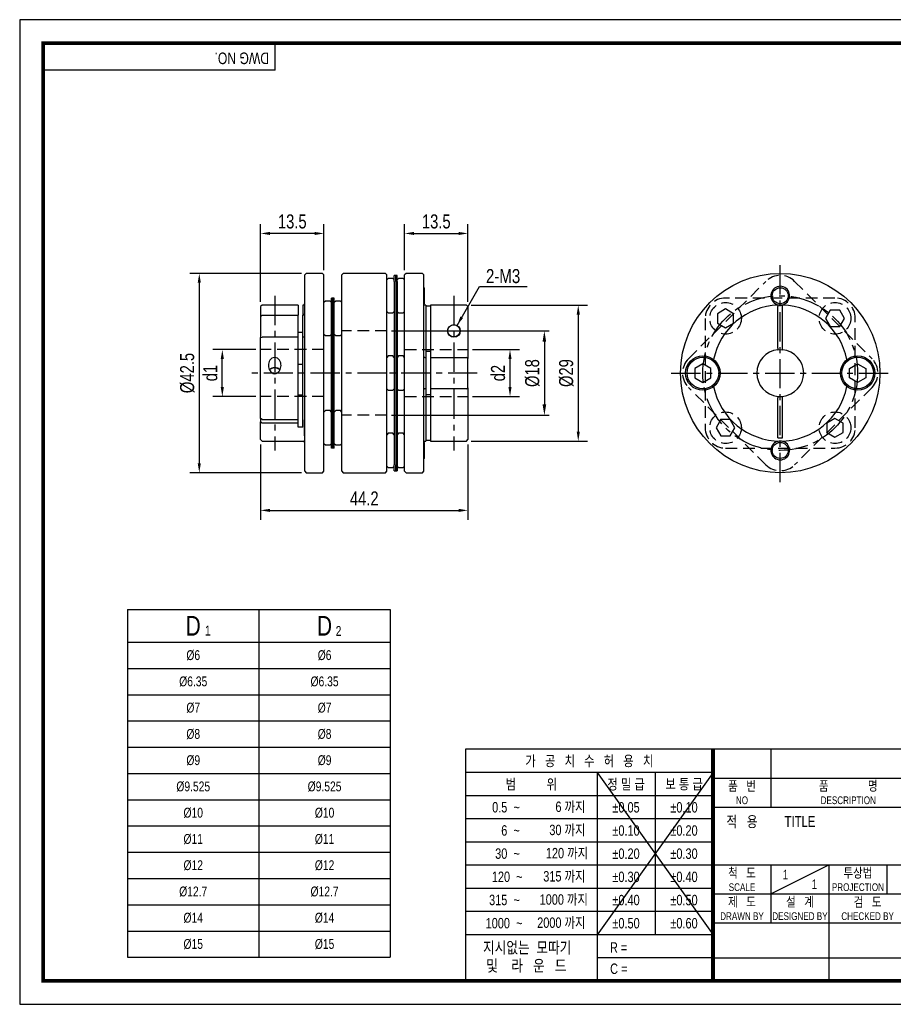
# Model space of a CAD drawing. Header units: millimetres. Extents: x 0 to 297, y 0 to 210.
# Tile 1 of 2: x 0 to 186, y 0 to 210. Entities that reach past the tile are written whole.
import ezdxf
from ezdxf.enums import TextEntityAlignment as Align

# ---------------------------------------------------------------- set-up
doc = ezdxf.new("R2010")
doc.units = ezdxf.units.MM
doc.header["$LTSCALE"] = 5
for name, pattern in [('CENTER', [2, 1.25, -0.25, 0.25, -0.25]), ('CENTER2', [1.125, 0.75, -0.125, 0.125, -0.125]), ('DASHED', [0.75, 0.5, -0.25]), ('HIDDEN', [0.375, 0.25, -0.125]), ('PHANTOM2', [1.25, 0.625, -0.125, 0.125, -0.125, 0.125, -0.125])]:
    doc.linetypes.add(name, pattern=pattern)
doc.layers.get('0').update_dxf_attribs({"linetype": 'CONTINUOUS'})
doc.layers.get('Defpoints').update_dxf_attribs({"linetype": 'CONTINUOUS'})
for name, color, linetype in [('BM', 2, 'CONTINUOUS'), ('C', 1, 'CENTER2'), ('CT', 1, 'CENTER'), ('D', 7, 'CONTINUOUS'), ('H', 3, 'HIDDEN'), ('HD', 4, 'DASHED'), ('P', 4, 'PHANTOM2')]:
    doc.layers.add(name, color=color, linetype=linetype)
doc.styles.get("Standard").update_dxf_attribs({"font": 'Gulim.ttf', "width": 0.8, "height": 3})
doc.dimstyles.new('LIM', dxfattribs={"dimtxt": 2, "dimasz": 2, "dimexe": 2, "dimexo": 1, "dimgap": 1, "dimtad": 1, "dimdec": 3, "dimzin": 9, "dimdsep": 46, "dimtxsty": 'Standard', "dimcen": 3, "dimclrd": 1, "dimclre": 1, "dimadec": 0, "dimazin": 0, "dimtfac": 1, "dimtdec": 3, "dimtmove": 0, "dimatfit": 3, "dimfxl": 0, "dimtolj": 1, "dimtzin": 0, "dimarcsym": 0})
doc.dimstyles.get("Standard").update_dxf_attribs({"dimtxt": 0.18, "dimasz": 0.18, "dimexe": 0.18, "dimexo": 0.0625, "dimgap": 0.09, "dimtad": 0, "dimtih": 1, "dimtoh": 1, "dimdec": 4, "dimzin": 0, "dimdsep": 46, "dimtxsty": 'Standard', "dimcen": 0.09, "dimadec": 0, "dimazin": 0, "dimtfac": 1, "dimtdec": 4, "dimtofl": 0, "dimtmove": 0, "dimatfit": 3, "dimfxl": 0, "dimtolj": 1, "dimtzin": 0, "dimarcsym": 0})

# ---------------------------------------------------------------- blocks, each defined once
blk = doc.blocks.new('*D7')
at = {"color": 1, "lineweight": -2, "ltscale": 25.4}
for p, q in [((60.06, 155.88), (36.29, 155.88)), ((38.29, 153.88), (38.29, 115.38)), ((60.06, 113.38), (36.29, 113.38))]:
    blk.add_line(p, q, dxfattribs=at)
at = {"color": 1, "ltscale": 25.4}
for points in [[(37.95, 153.88), (38.62, 153.88), (38.29, 155.88)], [(37.95, 115.38), (38.62, 115.38), (38.29, 113.38)]]:
    blk.add_solid(points, dxfattribs=at)
at = {"layer": 'Defpoints', "color": 0, "ltscale": 25.4}
for p in [(61.06, 155.88), (38.29, 113.38), (61.06, 113.38)]:
    blk.add_point(p, dxfattribs=at)
at = {"color": 0, "ltscale": 25.4, "insert": (35.75, 134.63), "char_height": 3, "attachment_point": 5, "rotation": 90}
blk.add_mtext('\\A1;{\\f??|b0|i0|c0|p49;%%c}42.5', dxfattribs=at)
blk = doc.blocks.new('*D8')
at = {"color": 1, "lineweight": -2, "ltscale": 25.4}
for p, q in [((50.36, 139.63), (41.2, 139.63)), ((43.2, 131.63), (43.2, 137.63)), ((50.36, 129.63), (41.2, 129.63))]:
    blk.add_line(p, q, dxfattribs=at)
at = {"color": 1, "ltscale": 25.4}
for points in [[(42.86, 137.63), (43.53, 137.63), (43.2, 139.63)], [(42.86, 131.63), (43.53, 131.63), (43.2, 129.63)]]:
    blk.add_solid(points, dxfattribs=at)
at = {"layer": 'Defpoints', "color": 0, "ltscale": 25.4}
for p in [(43.2, 139.63), (51.36, 139.63), (51.36, 129.63)]:
    blk.add_point(p, dxfattribs=at)
at = {"color": 0, "ltscale": 25.4, "insert": (40.65, 134.63), "char_height": 3, "attachment_point": 5, "rotation": 90}
blk.add_mtext('\\A1;{\\f굴림|b0|i0|c129|p49;d1}', dxfattribs=at)
blk = doc.blocks.new('*D9')
at = {"color": 1, "lineweight": -2, "ltscale": 25.4}
for p, q in [((51.36, 119.43), (51.36, 103.35)), ((95.56, 119.43), (95.56, 103.35)), ((53.36, 105.35), (93.56, 105.35))]:
    blk.add_line(p, q, dxfattribs=at)
at = {"color": 1, "ltscale": 25.4}
for points in [[(53.36, 105.68), (53.36, 105.01), (51.36, 105.35)], [(93.56, 105.68), (93.56, 105.01), (95.56, 105.35)]]:
    blk.add_solid(points, dxfattribs=at)
at = {"layer": 'Defpoints', "color": 0, "ltscale": 25.4}
for p in [(51.36, 120.43), (95.56, 120.43), (95.56, 105.35)]:
    blk.add_point(p, dxfattribs=at)
at = {"color": 0, "ltscale": 25.4, "insert": (73.46, 107.89), "char_height": 3, "attachment_point": 5}
blk.add_mtext('\\A1;44.2', dxfattribs=at)
blk = doc.blocks.new('*D10')
at = {"color": 1, "lineweight": -2, "ltscale": 25.4}
for p, q in [((82.06, 156.58), (82.06, 166.41)), ((95.56, 149.82), (95.56, 166.41)), ((84.06, 164.41), (93.56, 164.41))]:
    blk.add_line(p, q, dxfattribs=at)
at = {"color": 1, "ltscale": 25.4}
for points in [[(84.06, 164.74), (84.06, 164.08), (82.06, 164.41)], [(93.56, 164.74), (93.56, 164.08), (95.56, 164.41)]]:
    blk.add_solid(points, dxfattribs=at)
at = {"layer": 'Defpoints', "color": 0, "ltscale": 25.4}
for p in [(95.56, 164.41), (82.06, 155.58), (95.56, 148.82)]:
    blk.add_point(p, dxfattribs=at)
at = {"color": 0, "ltscale": 25.4, "insert": (88.81, 166.95), "char_height": 3, "attachment_point": 5}
blk.add_mtext('\\A1;13.5', dxfattribs=at)
blk = doc.blocks.new('*D11')
at = {"color": 1, "lineweight": -2, "ltscale": 25.4}
for p, q in [((51.36, 149.83), (51.36, 166.41)), ((64.86, 156.58), (64.86, 166.41)), ((62.86, 164.41), (53.36, 164.41))]:
    blk.add_line(p, q, dxfattribs=at)
at = {"color": 1, "ltscale": 25.4}
for points in [[(53.36, 164.74), (53.36, 164.08), (51.36, 164.41)], [(62.86, 164.74), (62.86, 164.08), (64.86, 164.41)]]:
    blk.add_solid(points, dxfattribs=at)
at = {"layer": 'Defpoints', "color": 0, "ltscale": 25.4}
for p in [(51.36, 164.41), (64.86, 155.58), (51.36, 148.83)]:
    blk.add_point(p, dxfattribs=at)
at = {"color": 0, "ltscale": 25.4, "insert": (58.11, 166.95), "char_height": 3, "attachment_point": 5}
blk.add_mtext('\\A1;13.5', dxfattribs=at)
blk = doc.blocks.new('*D12')
at = {"color": 1, "lineweight": -2, "ltscale": 25.4}
for p, q in [((96.26, 149.12), (121.08, 149.12)), ((119.08, 147.12), (119.08, 122.13)), ((96.26, 120.13), (121.08, 120.13))]:
    blk.add_line(p, q, dxfattribs=at)
at = {"color": 1, "ltscale": 25.4}
for points in [[(118.75, 147.12), (119.42, 147.12), (119.08, 149.12)], [(118.75, 122.13), (119.42, 122.13), (119.08, 120.13)]]:
    blk.add_solid(points, dxfattribs=at)
at = {"layer": 'Defpoints', "color": 0, "ltscale": 25.4}
for p in [(95.26, 149.12), (95.26, 120.13), (119.08, 120.13)]:
    blk.add_point(p, dxfattribs=at)
at = {"color": 0, "ltscale": 25.4, "insert": (116.55, 134.63), "char_height": 3, "attachment_point": 5, "rotation": 90}
blk.add_mtext('\\A1;{\\f굴림|b0|i0|c129|p49;%%c29}', dxfattribs=at)
blk = doc.blocks.new('*D13')
at = {"color": 1, "lineweight": -2, "ltscale": 25.4}
for p, q in [((96.56, 139.63), (106.53, 139.63)), ((104.53, 131.63), (104.53, 137.63)), ((96.56, 129.63), (106.53, 129.63))]:
    blk.add_line(p, q, dxfattribs=at)
at = {"color": 1, "ltscale": 25.4}
for points in [[(104.2, 137.63), (104.86, 137.63), (104.53, 139.63)], [(104.2, 131.63), (104.86, 131.63), (104.53, 129.63)]]:
    blk.add_solid(points, dxfattribs=at)
at = {"layer": 'Defpoints', "color": 0, "ltscale": 25.4}
for p in [(95.56, 139.63), (104.53, 139.63), (95.56, 129.63)]:
    blk.add_point(p, dxfattribs=at)
at = {"color": 0, "ltscale": 25.4, "insert": (101.99, 134.63), "char_height": 3, "attachment_point": 5, "rotation": 90}
blk.add_mtext('\\A1;{\\f굴림|b0|i0|c129|p49;d2}', dxfattribs=at)
blk = doc.blocks.new('*D16')
at = {"layer": 'D', "color": 1, "lineweight": -2}
for p, q in [((79.26, 143.63), (112.86, 143.63)), ((111.86, 141.33), (111.86, 127.93)), ((79.26, 125.63), (112.86, 125.63))]:
    blk.add_line(p, q, dxfattribs=at)
at = {"layer": 'D', "color": 1}
for points in [[(111.47, 141.33), (112.24, 141.33), (111.86, 143.63)], [(111.47, 127.93), (112.24, 127.93), (111.86, 125.63)]]:
    blk.add_solid(points, dxfattribs=at)
at = {"layer": 'Defpoints', "color": 0}
for p in [(78.26, 143.63), (78.26, 125.63), (111.86, 125.63)]:
    blk.add_point(p, dxfattribs=at)
at = {"layer": 'D', "color": 0, "insert": (109.31, 134.63), "char_height": 3, "attachment_point": 5, "rotation": 90}
blk.add_mtext('\\A1;%%C18', dxfattribs=at)

msp = doc.modelspace()

# ---------------------------------------------------------------- linework, layer by layer
for p, q in [((54.43705, 199.23234), (54.43705, 205)), ((54.43705, 199.23234), (5, 199.23234)), ((22.99698, 84.23057), (22.99698, 10.03057)), ((22.99698, 84.23057), (78.99698, 84.23057)), ((78.99698, 84.23057), (78.99698, 10.03057)), ((95.07575, 54.43705), (95.07575, 5)), ((147.8086, 54.43705), (95.07575, 54.43705)), ((292, 54.43705), (147.8086, 54.43705)), ((147.8086, 54.43705), (147.8086, 5)), ((160.16787, 54.43705), (160.16787, 42.07779)), ((147.8086, 49.42948), (95.07575, 49.42948)), ((147.8086, 49.42948), (123.09008, 14.82355)), ((123.09008, 49.42948), (147.8086, 14.82355)), ((123.09008, 49.42948), (123.09008, 5)), ((135.44934, 49.42948), (135.44934, 14.82355)), ((147.8086, 48.25742), (292, 48.25742)), ((147.8086, 44.48577), (95.07575, 44.48577)), ((147.8086, 42.07779), (292, 42.07779)), ((147.8086, 39.54207), (95.07575, 39.54207)), ((147.8086, 34.59837), (95.07575, 34.59837)), ((147.8086, 29.65466), (95.07575, 29.65466)), ((147.8086, 29.71852), (292, 29.71852)), ((160.16787, 23.53889), (172.52713, 29.71852)), ((160.16787, 29.71852), (160.16787, 17.35926)), ((172.52713, 29.71852), (172.52713, 5)), ((184.88639, 29.71852), (184.88639, 23.53889)), ((147.8086, 24.71096), (95.07575, 24.71096)), ((147.8086, 23.53889), (221.96418, 23.53889)), ((147.8086, 19.76725), (95.07575, 19.76725)), ((147.8086, 17.35926), (292, 17.35926)), ((147.8086, 14.82355), (95.07575, 14.82355)), ((22.99698, 10.03057), (78.99698, 10.03057)), ((147.8086, 9.87984), (123.09008, 9.87984)), ((147.8086, 9.87984), (221.96418, 9.87984))]:
    msp.add_line(p, q)
at = {"color": 4}
for p, q in [((50.99698, 84.23057), (50.99698, 10.03057)), ((22.99698, 77.23057), (78.99698, 77.23057))]:
    msp.add_line(p, q, dxfattribs=at)
at = {"color": 1}
for p, q in [((22.99698, 71.63057), (78.99698, 71.63057)), ((22.99698, 66.03057), (78.99698, 66.03057)), ((22.99698, 60.43057), (78.99698, 60.43057)), ((22.99698, 54.83057), (78.99698, 54.83057)), ((22.99698, 49.23057), (78.99698, 49.23057)), ((22.99698, 43.63057), (78.99698, 43.63057)), ((22.99698, 38.03057), (78.99698, 38.03057)), ((22.99698, 32.43057), (78.99698, 32.43057)), ((22.99698, 26.83057), (78.99698, 26.83057)), ((22.99698, 21.23057), (78.99698, 21.23057)), ((22.99698, 15.63057), (78.99698, 15.63057))]:
    msp.add_line(p, q, dxfattribs=at)
msp.add_lwpolyline([(297, 210), (0, 210), (0, 0), (297, 0)], close=True)
msp.add_lwpolyline([(292, 205, 0.8, 0.8, 0), (5, 205, 0.8, 0.8, 0), (5, 5, 0.8, 0.8, 0), (292, 5, 0.8, 0.8, 0)], format="xyseb", close=True)
at = {"const_width": 0.82395}
msp.add_lwpolyline([(147.8086, 5), (147.8086, 54.43705)], dxfattribs=at)
at = {"layer": 'BM', "ltscale": 25.4}
for p, q in [((61.06244, 155.88131), (60.76244, 155.58131)), ((60.76244, 113.68131), (60.76244, 155.58131)), ((64.56244, 155.88131), (61.06244, 155.88131)), ((64.86244, 155.58131), (64.56244, 155.88131)), ((64.86244, 113.68131), (64.86244, 155.58131)), ((68.96244, 155.88131), (68.66244, 155.58131)), ((68.66244, 113.68131), (68.66244, 155.58131)), ((77.96244, 155.88131), (68.96244, 155.88131)), ((77.96244, 155.88131), (75.49134, 155.88131)), ((78.26244, 155.58131), (77.96244, 155.88131)), ((78.26244, 113.68131), (78.26244, 155.58131)), ((79.86244, 154.19502), (79.86244, 155.46405)), ((80.16244, 155.46405), (79.86244, 155.46405)), ((80.16244, 154.19502), (80.16244, 155.46405)), ((80.16244, 154.19502), (80.16244, 155.46405)), ((80.46244, 155.46405), (80.16244, 155.46405)), ((80.46244, 154.19502), (80.46244, 155.46405)), ((82.36244, 155.88131), (82.06244, 155.58131)), ((82.06244, 113.68131), (82.06244, 155.58131)), ((85.86244, 155.88131), (82.36244, 155.88131)), ((86.16244, 155.58131), (85.86244, 155.88131)), ((86.16244, 113.68131), (86.16244, 155.58131)), ((78.56244, 154.78131), (78.26244, 154.48131)), ((79.56244, 154.78131), (78.56244, 154.78131)), ((79.86244, 154.48131), (79.56244, 154.78131)), ((79.86244, 154.19502), (79.86244, 137.69502)), ((80.16244, 154.19502), (80.16244, 137.69502)), ((80.16244, 154.19502), (80.16244, 137.69502)), ((80.76244, 154.78131), (80.46244, 154.48131)), ((80.46244, 154.19502), (80.46244, 137.69502)), ((81.76244, 154.78131), (80.76244, 154.78131)), ((82.06244, 154.48131), (81.76244, 154.78131)), ((86.26244, 152.83131), (86.16244, 152.93131)), ((86.26244, 152.83131), (86.26244, 149.43131)), ((51.66244, 149.13131), (51.36244, 148.83131)), ((59.36244, 149.13131), (51.66244, 149.13131)), ((59.36244, 149.13131), (59.36244, 146.96642)), ((60.46244, 149.13131), (60.36244, 149.13131)), ((60.36244, 149.13131), (60.36244, 146.96642)), ((65.16244, 149.94858), (64.86244, 149.64858)), ((66.16244, 149.94858), (65.16244, 149.94858)), ((66.46244, 149.64858), (66.16244, 149.94858)), ((66.76244, 150.63131), (66.46244, 150.63131)), ((66.46244, 146.29858), (66.46244, 150.63131)), ((67.06244, 150.63131), (66.76244, 150.63131)), ((66.76244, 146.29858), (66.76244, 150.63131)), ((66.76244, 146.29858), (66.76244, 150.63131)), ((67.06244, 146.29858), (67.06244, 150.63131)), ((67.36244, 149.94858), (67.06244, 149.64858)), ((68.36244, 149.94858), (67.36244, 149.94858)), ((68.66244, 149.64858), (68.36244, 149.94858)), ((86.17227, 149.34114), (86.26244, 149.43131)), ((86.56244, 149.13131), (86.46244, 149.13131)), ((86.56244, 149.13131), (86.56244, 137.96397)), ((87.56244, 149.13131), (87.56244, 137.96397)), ((89.86244, 149.13131), (87.56244, 149.13131)), ((89.86244, 149.12269), (89.86244, 149.13131)), ((95.26244, 149.12269), (89.86244, 149.12269)), ((95.26244, 149.12269), (95.56244, 148.82251)), ((161.64792, 149.12269), (161.64792, 148.82251)), ((162.64792, 148.82251), (162.64792, 149.12269)), ((51.36244, 148.83131), (51.36244, 146.63811)), ((78.26244, 147.78131), (78.56244, 147.48131)), ((78.56244, 147.48131), (79.56244, 147.48131)), ((79.56244, 147.48131), (79.86244, 147.78131)), ((80.46244, 147.78131), (80.76244, 147.48131)), ((80.76244, 147.48131), (81.76244, 147.48131)), ((81.76244, 147.48131), (82.06244, 147.78131)), ((86.56244, 148.99272), (87.56244, 148.99272)), ((95.56244, 148.82251), (95.56244, 137.76058)), ((161.64792, 139.90768), (161.64792, 148.82251)), ((162.64792, 139.90768), (162.64792, 148.82251)), ((51.66244, 146.96642), (51.36244, 146.63811)), ((51.36244, 146.63811), (51.36244, 142.19858)), ((51.66244, 146.96642), (59.36244, 146.96642)), ((59.36244, 142.25333), (59.36244, 146.96642)), ((60.36244, 142.25333), (60.36244, 146.96642)), ((60.36244, 146.96642), (60.46244, 146.96642)), ((66.46244, 122.96405), (66.46244, 146.29858)), ((66.76244, 122.96405), (66.76244, 146.29858)), ((66.76244, 122.96405), (66.76244, 146.29858)), ((67.06244, 122.96405), (67.06244, 146.29858)), ((59.36244, 143.37215), (60.36244, 143.37215)), ((64.86244, 142.94858), (65.16244, 142.64858)), ((66.16244, 142.64858), (66.46244, 142.94858)), ((67.06244, 142.94858), (67.36244, 142.64858)), ((68.36244, 142.64858), (68.66244, 142.94858)), ((51.36244, 142.21266), (51.66244, 142.25333)), ((51.36244, 124.95018), (51.36244, 142.21266)), ((59.36244, 142.25333), (51.66244, 142.25333)), ((59.36244, 123.06205), (59.36244, 142.25333)), ((60.36244, 123.06205), (60.36244, 142.25333)), ((60.46244, 142.25333), (60.36244, 142.25333)), ((65.16244, 142.64858), (66.16244, 142.64858)), ((67.36244, 142.64858), (68.36244, 142.64858)), ((87.56244, 139.21389), (86.56244, 139.21389)), ((161.64792, 139.90768), (161.64792, 139.60625)), ((161.64792, 139.60625), (162.14792, 139.63131)), ((162.14792, 139.63131), (162.64792, 139.60625)), ((162.64792, 139.60625), (162.64792, 139.90768)), ((78.56244, 138.28131), (78.26244, 137.98131)), ((79.56244, 138.28131), (78.56244, 138.28131)), ((79.86244, 137.98131), (79.56244, 138.28131)), ((79.86244, 137.69502), (79.86244, 131.56761)), ((80.16244, 137.69502), (80.16244, 131.56761)), ((80.16244, 137.69502), (80.16244, 131.56761)), ((80.76244, 138.28131), (80.46244, 137.98131)), ((80.46244, 137.69502), (80.46244, 131.56761)), ((81.76244, 138.28131), (80.76244, 138.28131)), ((82.06244, 137.98131), (81.76244, 138.28131)), ((86.46244, 137.96397), (86.56244, 137.96397)), ((86.56244, 137.96397), (86.56244, 131.29866)), ((87.56244, 137.96397), (95.26244, 137.96397)), ((87.56244, 137.96397), (87.56244, 131.29866)), ((95.56244, 137.76058), (95.26244, 137.96397)), ((95.56244, 131.50205), (95.56244, 137.76058)), ((60.36244, 136.45747), (59.36244, 136.45747)), ((78.26244, 131.28131), (78.56244, 130.98131)), ((78.56244, 130.98131), (79.56244, 130.98131)), ((79.56244, 130.98131), (79.86244, 131.28131)), ((79.86244, 131.56761), (79.86244, 115.06761)), ((80.16244, 131.56761), (80.16244, 115.06761)), ((80.16244, 131.56761), (80.16244, 115.06761)), ((80.46244, 131.56761), (80.46244, 115.06761)), ((80.46244, 131.28131), (80.76244, 130.98131)), ((80.76244, 130.98131), (81.76244, 130.98131)), ((81.76244, 130.98131), (82.06244, 131.28131)), ((86.56244, 131.29866), (86.46244, 131.29866)), ((86.56244, 131.29866), (86.56244, 120.13131)), ((95.26244, 131.29866), (87.56244, 131.29866)), ((87.56244, 131.29866), (87.56244, 120.13131)), ((95.26244, 131.29866), (95.56244, 131.50205)), ((95.56244, 131.50205), (95.56244, 120.43131)), ((59.36244, 129.97673), (60.36244, 129.97673)), ((86.56244, 130.04874), (87.56244, 130.04874)), ((161.64792, 129.65638), (161.64792, 129.35495)), ((161.64792, 120.78695), (161.64792, 129.35495)), ((162.64792, 129.35495), (162.64792, 129.65638)), ((162.64792, 120.78695), (162.64792, 129.35495)), ((65.16244, 126.61405), (64.86244, 126.31405)), ((66.16244, 126.61405), (65.16244, 126.61405)), ((66.46244, 126.31405), (66.16244, 126.61405)), ((67.36244, 126.61405), (67.06244, 126.31405)), ((68.36244, 126.61405), (67.36244, 126.61405)), ((68.66244, 126.31405), (68.36244, 126.61405)), ((51.66244, 124.73792), (51.36244, 124.95018)), ((51.36244, 124.95018), (51.36244, 124.24307)), ((51.36244, 124.24307), (51.66244, 124.03081)), ((51.36244, 120.43131), (51.36244, 124.24307)), ((51.66244, 124.73792), (59.36244, 124.73792)), ((51.66244, 124.03081), (59.36244, 124.03081)), ((60.76244, 124.76405), (60.66244, 124.66405)), ((60.66244, 124.66405), (60.66244, 121.26405)), ((60.36244, 123.06205), (59.36244, 123.06205)), ((66.46244, 118.63131), (66.46244, 122.96405)), ((66.76244, 118.63131), (66.76244, 122.96405)), ((66.76244, 118.63131), (66.76244, 122.96405)), ((67.06244, 118.63131), (67.06244, 122.96405)), ((51.36244, 120.43131), (51.66244, 120.13131)), ((51.66244, 120.13131), (54.03355, 120.13131)), ((54.69003, 120.13131), (60.46244, 120.13131)), ((60.66244, 121.26405), (60.76244, 121.16405)), ((78.56244, 121.78131), (78.26244, 121.48131)), ((79.56244, 121.78131), (78.56244, 121.78131)), ((79.86244, 121.48131), (79.56244, 121.78131)), ((80.76244, 121.78131), (80.46244, 121.48131)), ((81.76244, 121.78131), (80.76244, 121.78131)), ((82.06244, 121.48131), (81.76244, 121.78131)), ((86.26244, 119.83131), (86.17457, 119.91918)), ((86.26244, 119.83131), (86.26244, 116.43131)), ((86.46244, 120.13131), (86.56244, 120.13131)), ((87.56244, 120.26991), (86.56244, 120.26991)), ((87.56244, 120.13131), (95.26244, 120.13131)), ((95.26244, 120.13131), (95.56244, 120.43131)), ((161.64792, 120.78695), (162.64792, 120.78695)), ((64.86244, 119.61405), (65.16244, 119.31405)), ((65.16244, 119.31405), (66.16244, 119.31405)), ((66.16244, 119.31405), (66.46244, 119.61405)), ((66.76244, 118.63131), (66.46244, 118.63131)), ((67.06244, 118.63131), (66.76244, 118.63131)), ((67.06244, 119.61405), (67.36244, 119.31405)), ((67.36244, 119.31405), (68.36244, 119.31405)), ((68.36244, 119.31405), (68.66244, 119.61405)), ((86.16244, 116.33131), (86.26244, 116.43131)), ((60.76244, 113.68131), (61.06244, 113.38131)), ((64.56244, 113.38131), (64.86244, 113.68131)), ((68.66244, 113.68131), (68.96244, 113.38131)), ((77.96244, 113.38131), (78.26244, 113.68131)), ((78.26244, 114.78131), (78.56244, 114.48131)), ((78.56244, 114.48131), (79.56244, 114.48131)), ((79.56244, 114.48131), (79.86244, 114.78131)), ((79.86244, 113.79858), (79.86244, 115.06761)), ((79.86244, 113.79858), (80.16244, 113.79858)), ((80.16244, 113.79858), (80.16244, 115.06761)), ((80.16244, 115.06761), (80.16244, 113.79858)), ((80.16244, 113.79858), (80.46244, 113.79858)), ((80.46244, 115.06761), (80.46244, 113.79858)), ((80.46244, 114.78131), (80.76244, 114.48131)), ((80.76244, 114.48131), (81.76244, 114.48131)), ((81.76244, 114.48131), (82.06244, 114.78131)), ((82.06244, 113.68131), (82.36244, 113.38131)), ((85.86244, 113.38131), (86.16244, 113.68131)), ((61.06244, 113.38131), (64.56244, 113.38131)), ((68.96244, 113.38131), (77.96244, 113.38131)), ((75.49134, 113.38131), (77.96244, 113.38131)), ((82.36244, 113.38131), (85.86244, 113.38131))]:
    msp.add_line(p, q, dxfattribs=at)
for points in [[(145.64792, 136.63131), (143.91587, 135.63131), (143.91587, 133.63131), (145.64792, 132.63131), (147.37997, 133.63131), (147.37997, 135.63131)], [(178.64792, 136.63131), (180.37997, 135.63131), (180.37997, 133.63131), (178.64792, 132.63131), (176.91587, 133.63131), (176.91587, 135.63131)]]:
    msp.add_lwpolyline(points, close=True, dxfattribs=at)
for centre, radius in [((162.14792, 134.63131), 21.25), ((162.14792, 151.13131), 1.7), ((92.56244, 143.63131), 1.35), ((92.56244, 143.63131), 1.3), ((145.64792, 134.63131), 3.675), ((145.64792, 134.63131), 3.375), ((178.64792, 134.63131), 3.675), ((178.64792, 134.63131), 3.375), ((162.14792, 118.13131), 1.7)]:
    msp.add_circle(centre, radius, dxfattribs=at)
for centre, radius, start, end in [((162.14792, 151.13131), 2, 299.9090292, 240.0909708), ((60.46244, 149.43131), 0.3, 270, 0), ((162.14792, 134.63131), 14.5, 91.9761083, 168.5604594), ((162.14792, 151.13131), 2, 240.0909708, 270), ((162.14792, 134.63131), 14.5, 88.0238917, 91.9761083), ((162.14792, 151.13131), 2, 270, 299.9090292), ((162.14792, 134.63131), 14.5, 11.4395406, 88.0238917), ((60.45325, 147.27549), 0.30921, 271.7032021, 0.6385832), ((162.14792, 134.63131), 5, 95.7391705, 264.2608295), ((162.14792, 134.63131), 5, 275.7391705, 84.2608295), ((162.14792, 134.63131), 14.5, 191.4395406, 348.5604594), ((162.14792, 134.62076), 4.9895, 264.2487113, 275.7512887), ((60.46244, 119.83131), 0.3, 0, 90), ((162.14792, 118.13131), 2, 119.9090292, 60.0909708), ((162.14792, 118.13131), 2, 90, 119.9090292), ((162.14792, 118.13131), 2, 60.0909708, 90)]:
    msp.add_arc(centre, radius, start, end, dxfattribs=at)
for major_axis, start_param, end_param in [((-1.35, 0), 3.721890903, 5.694427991), ((-1.3, 0), 3.700542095, 5.721357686)]:
    msp.add_ellipse((54.36244, 134.80809), major_axis=major_axis, ratio=0.707106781, start_param=start_param, end_param=end_param, dxfattribs=at)
for points, knots in [([(86.46244, 149.13131), (86.39323, 149.13131), (86.3234, 149.15205), (86.2092, 149.2392), (86.16244, 149.30617), (86.16244, 149.39768)], [0, 0, 0, 0, 0.5, 0.5, 1, 1, 1, 1]), ([(60.76244, 142.31751), (60.76244, 142.29817), (60.73222, 142.28159), (60.6225, 142.25913), (60.54427, 142.25333), (60.46244, 142.25333)], [0, 0, 0, 0, 0.5, 0.5, 1, 1, 1, 1]), ([(54.36244, 137.93193), (54.77184, 137.93193), (55.15226, 137.70826), (55.62414, 137.05459), (55.72297, 136.64579), (55.70015, 135.84304), (55.58395, 135.44405), (55.13228, 134.76858), (54.7693, 134.49404), (53.95784, 134.49306), (53.5929, 134.76807), (53.14045, 135.44484), (53.02409, 135.84668), (53.00239, 136.64801), (53.10291, 137.05749), (53.57017, 137.70497), (53.95304, 137.93193), (54.36244, 137.93193)], [0, 0, 0, 0, 0.125, 0.125, 0.25, 0.25, 0.375, 0.375, 0.5, 0.5, 0.625, 0.625, 0.75, 0.75, 0.875, 0.875, 1, 1, 1, 1]), ([(86.16244, 138.13957), (86.16244, 138.09771), (86.19266, 138.05377), (86.30238, 137.9859), (86.3806, 137.96397), (86.46244, 137.96397)], [0, 0, 0, 0, 0.5, 0.5, 1, 1, 1, 1]), ([(86.46244, 131.29866), (86.38065, 131.29866), (86.30182, 131.27638), (86.19319, 131.20919), (86.16244, 131.16494), (86.16244, 131.12305)], [0, 0, 0, 0, 0.5, 0.5, 1, 1, 1, 1]), ([(54.03204, 120.13125), (54.13682, 120.13126), (54.24733, 120.13147), (54.47548, 120.13147), (54.5864, 120.13126), (54.69164, 120.13125)], [0.46352683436, 0.46352683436, 0.46352683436, 0.46352683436, 0.5, 0.5, 0.53655647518, 0.53655647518, 0.53655647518, 0.53655647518]), ([(86.16244, 119.86495), (86.16244, 119.91046), (86.17488, 119.95028), (86.21247, 120.01766), (86.23747, 120.0449), (86.32242, 120.11003), (86.39296, 120.13131), (86.46244, 120.13131)], [0, 0, 0, 0, 0.25, 0.25, 0.5, 0.5, 1, 1, 1, 1])]:
    msp.add_open_spline(points, degree=3, knots=knots, dxfattribs=at)
at = {"layer": 'C'}
msp.add_line((147.8086, 49.42948), (147.8086, 49.39613), dxfattribs=at)
at = {"layer": 'CT'}
for p, q in [((162.14792, 111.38131), (162.14792, 157.88131)), ((54.36244, 151.13131), (54.36244, 118.13131)), ((92.56244, 151.12269), (92.56244, 118.13131)), ((89.21244, 143.63131), (95.91244, 143.63131)), ((78.26244, 134.63131), (49.36244, 134.63131)), ((97.56244, 134.63131), (75.49134, 134.63131)), ((138.89792, 134.63131), (185.39792, 134.63131))]:
    msp.add_line(p, q, dxfattribs=at)
msp.add_circle((162.14792, 134.63131), 16.5, dxfattribs=at)
at = {"layer": 'H'}
msp.add_line((147.8086, 49.31275), (147.8086, 49.27106), dxfattribs=at)
at = {"layer": 'HD'}
for p, q in [((142.58421, 137.69502), (159.08421, 154.19502)), ((165.21163, 154.19502), (181.71163, 137.69502)), ((173.81518, 150.63131), (150.48066, 150.63131)), ((146.14792, 146.29858), (146.14792, 122.96405)), ((178.14792, 122.96405), (178.14792, 146.29858)), ((78.26244, 143.63131), (68.66244, 143.63131)), ((64.86244, 139.63131), (51.36244, 139.63131)), ((82.06244, 139.63131), (95.56244, 139.63131)), ((159.08421, 115.06761), (142.58421, 131.56761)), ((181.71163, 131.56761), (165.21163, 115.06761)), ((64.86244, 129.63131), (51.36244, 129.63131)), ((82.06244, 129.63131), (95.56244, 129.63131)), ((78.26244, 125.63131), (68.66244, 125.63131)), ((150.48066, 118.63131), (173.81518, 118.63131))]:
    msp.add_line(p, q, dxfattribs=at)
for points in [[(150.48066, 148.29858), (148.74861, 147.29858), (148.74861, 145.29858), (150.48066, 144.29858), (152.21271, 145.29858), (152.21271, 147.29858)], [(175.81518, 146.29858), (174.81518, 148.03063), (172.81518, 148.03063), (171.81518, 146.29858), (172.81518, 144.56653), (174.81518, 144.56653)], [(148.48066, 122.96405), (149.48066, 121.232), (151.48066, 121.232), (152.48066, 122.96405), (151.48066, 124.6961), (149.48066, 124.6961)], [(173.81518, 120.96405), (175.54723, 121.96405), (175.54723, 123.96405), (173.81518, 124.96405), (172.08313, 123.96405), (172.08313, 121.96405)]]:
    msp.add_lwpolyline(points, close=True, dxfattribs=at)
for centre in [(150.48066, 146.29858), (173.81518, 146.29858), (150.48066, 122.96405), (173.81518, 122.96405)]:
    msp.add_circle(centre, 3.375, dxfattribs=at)
for centre, start, end in [((162.14792, 151.13131), 45, 135), ((150.48066, 146.29858), 90, 180), ((173.81518, 146.29858), 0, 90), ((145.64792, 134.63131), 135, 225), ((178.64792, 134.63131), 315, 45), ((150.48066, 122.96405), 180, 270), ((173.81518, 122.96405), 270, 0), ((162.14792, 118.13131), 225, 315)]:
    msp.add_arc(centre, 4.33274, start, end, dxfattribs=at)
at = {"layer": 'P'}
msp.add_line((147.8086, 49.22104), (147.8086, 49.16267), dxfattribs=at)

# ---------------------------------------------------------------- texts
at = {"ltscale": 25.4, "insert": (103.06024, 155.29304), "char_height": 3, "attachment_point": 5}
msp.add_mtext('{\\fﾱﾼﾸﾲ|b0|i0|c129|p49;2-M3}', dxfattribs=at)
at = {"color": 0}
for s, insert, char_height, width, attachment_point in [('D', (36.99698, 80.73057), 4.2, 28, 5), ('D', (64.99698, 80.73057), 4.2, 28, 5), ('1', (39.49279, 80.75545), 2.1, 6.3, 1), ('2', (67.36318, 80.67499), 2.1, 3.36, 1), ('%%c6', (36.99698, 74.43057), 2.1, 28, 5), ('%%c6', (64.99698, 74.43057), 2.1, 28, 5), ('%%c6.35', (36.99698, 68.83057), 2.1, 28, 5), ('%%c6.35', (64.99698, 68.83057), 2.1, 28, 5), ('%%c7', (36.99698, 63.23057), 2.1, 28, 5), ('%%c7', (64.99698, 63.23057), 2.1, 28, 5), ('%%c8', (36.99698, 57.63057), 2.1, 28, 5), ('%%c8', (64.99698, 57.63057), 2.1, 28, 5), ('%%c9', (36.99698, 52.03057), 2.1, 28, 5), ('%%c9', (64.99698, 52.03057), 2.1, 28, 5), ('%%c9.525', (36.99698, 46.43057), 2.1, 28, 5), ('%%c9.525', (64.99698, 46.43057), 2.1, 28, 5), ('%%c10', (36.99698, 40.83057), 2.1, 28, 5), ('%%c10', (64.99698, 40.83057), 2.1, 28, 5), ('%%c11', (36.99698, 35.23057), 2.1, 28, 5), ('%%c11', (64.99698, 35.23057), 2.1, 28, 5), ('%%c12', (36.99698, 29.63057), 2.1, 28, 5), ('%%c12', (64.99698, 29.63057), 2.1, 28, 5), ('%%c12.7', (36.99698, 24.03057), 2.1, 28, 5), ('%%c12.7', (64.99698, 24.03057), 2.1, 28, 5), ('%%c14', (36.99698, 18.43057), 2.1, 28, 5), ('%%c14', (64.99698, 18.43057), 2.1, 28, 5), ('%%c15', (36.99698, 12.83057), 2.1, 28, 5), ('%%c15', (64.99698, 12.83057), 2.1, 28, 5)]:
    msp.add_mtext(s, dxfattribs=dict(at, insert=insert, char_height=char_height, width=width, attachment_point=attachment_point))
at = {"layer": 'D', "width": 0.8}
msp.add_text('DWG NO.', height=2.471852, rotation=180, dxfattribs=at).set_placement((53.16809, 203.00065))
for s, height, p in [('가   공   치   수   허   용   치', 2.2246672, (121.44218, 51.93326)), ('범          위', 2.2246672, (109.08292, 46.95763)), ('정 밀 급', 2.224667, (129.26971, 46.95763)), ('보 통 급', 2.224667, (141.62897, 46.95763)), ('품   번', 2.059877, (153.98824, 46.60952)), ('품              명', 2.0598771, (176.64688, 46.60952)), ('NO', 1.647902, (153.98824, 43.5197)), ('DESCRIPTION', 1.6479017, (176.64688, 43.5197)), ('%%p0.05', 2.224667, (129.26971, 42.01392)), ('%%p0.10', 2.224667, (141.62897, 42.01392)), ('적   용', 2.307062, (153.98824, 38.98797)), ('TITLE', 2.307062, (166.3475, 38.98797)), ('%%p0.10', 2.224667, (129.26971, 37.07022)), ('%%p0.20', 2.224667, (141.62897, 37.07022)), ('%%p0.20', 2.224667, (129.26971, 32.12651)), ('%%p0.30', 2.224667, (141.62897, 32.12651)), ('척   도', 2.059877, (153.98824, 28.07062)), ('투상법', 2.059877, (178.70676, 28.07062)), ('%%p0.30', 2.224667, (129.26971, 27.18281)), ('%%p0.40', 2.224667, (141.62897, 27.18281)), ('1', 2.05988, (163.25768, 27.65865)), ('SCALE', 1.647902, (153.98824, 24.98081)), ('1', 2.05988, (169.43731, 25.59877)), ('PROJECTION', 1.647902, (178.70676, 24.98081)), ('%%p0.40', 2.224667, (129.26971, 22.2391)), ('%%p0.50', 2.224667, (141.62897, 22.2391)), ('제   도', 2.059877, (153.98824, 21.89099)), ('설   계', 2.059877, (166.3475, 21.89099)), ('검   도', 2.059877, (180.76664, 21.89099)), ('%%p0.50', 2.224667, (129.26971, 17.2954)), ('%%p0.60', 2.224667, (141.62897, 17.2954))]:
    msp.add_text(s, height=height, dxfattribs=at).set_placement(p, align=Align.MIDDLE)
for s, height, p in [('DRAWN BY', 1.647902, (153.98824, 17.97719)), ('DESIGNED BY', 1.6479017, (166.3475, 17.97719)), ('CHECKED BY', 1.647902, (180.76664, 17.97719))]:
    msp.add_text(s, height=height, dxfattribs=at).set_placement(p, align=Align.CENTER)
at = {"layer": 'D', "linetype": 'ByBlock', "width": 0.8}
for s, height, p in [('지시없는  모따기', 2.471852, (98.78304, 10.86753)), ('및    라   운   드', 2.4718525, (99.46232, 6.99683))]:
    msp.add_text(s, height=height, dxfattribs=at).set_placement(p)
at = {"layer": 'D', "width": 0.8}
for s, p in [('R = ', (125.83895, 10.9999)), ('C = ', (125.87797, 6.47764))]:
    msp.add_text(s, height=2.224667, dxfattribs=at).set_placement(p)
at = {"layer": 'D', "char_height": 2.224667, "attachment_point": 6}
for s, insert, width in [('0.5  ~', (106.61106, 42.01392), 8.2310624), ('6 까지', (120.61823, 42.01392), 9.8035318), ('6  ~', (106.61106, 37.07022), 8.2310216), ('30 까지', (120.61823, 37.07022), 9.8034906), ('120 까지', (121.17583, 32.12651), 12.6524242), ('30  ~', (106.61106, 32.12651), 8.2310216), ('120  ~', (107.1976, 27.18281), 8.9379913), ('315 까지', (120.61823, 27.18281), 12.0977814), ('315  ~', (106.61106, 22.2391), 9.885083), ('1000 까지', (121.14261, 22.2391), 13.3822846), ('2000 까지', (120.61823, 17.2954), 12.974319), ('1000  ~', (107.17041, 17.2954), 14.528725)]:
    msp.add_mtext(s, dxfattribs=dict(at, insert=insert, width=width))

# ---------------------------------------------------------------- dimensions: what is measured, and where the dimension line sits
at = {"ltscale": 25.4}
for base, p1, p2, picture, middle in [((51.36244, 164.4088), (64.86244, 155.58131), (51.36244, 148.83131), '*D11', (58.11244, 166.95074)), ((95.56244, 164.4088), (82.06244, 155.58131), (95.56244, 148.82251), '*D10', (88.81244, 166.95074)), ((95.56244, 105.34656), (51.36244, 120.43131), (95.56244, 120.43131), '*D9', (73.46244, 107.88651))]:
    dim = msp.add_linear_dim(base=base, p1=p1, p2=p2, dimstyle='LIM', dxfattribs=at)
    dim.commit()
    dim.dimension.update_dxf_attribs({"geometry": picture, "text_midpoint": middle})
for base, p1, p2, text, picture, middle in [((38.28519, 113.38131), (61.06244, 155.88131), (61.06244, 113.38131), '{\\f??|b0|i0|c0|p49;%%c}<>', '*D7', (35.74524, 134.63131)), ((119.08494, 120.13131), (95.26244, 149.12269), (95.26244, 120.13131), '{\\f굴림|b0|i0|c129|p49;%%c29}', '*D12', (116.54699, 134.627)), ((43.1975, 139.63131), (51.36244, 129.63131), (51.36244, 139.63131), '{\\f굴림|b0|i0|c129|p49;d1}', '*D8', (40.65356, 134.63131)), ((104.52846, 139.63131), (95.56244, 129.63131), (95.56244, 139.63131), '{\\f굴림|b0|i0|c129|p49;d2}', '*D13', (101.98652, 134.63131))]:
    dim = msp.add_linear_dim(base=base, p1=p1, p2=p2, angle=90, text=text, dimstyle='LIM', dxfattribs=at)
    dim.commit()
    dim.dimension.update_dxf_attribs({"geometry": picture, "text_midpoint": middle})
at = {"layer": 'D'}
dim = msp.add_linear_dim(base=(111.85586, 125.63131), p1=(78.26244, 143.63131), p2=(78.26244, 125.63131), angle=90, text='%%C18', dimstyle='Standard', override={"dimtxt": 2, "dimasz": 2.3, "dimexe": 1, "dimexo": 1, "dimgap": 1, "dimtad": 1, "dimtih": 0, "dimtoh": 0, "dimzin": 8, "dimcen": 1, "dimclrd": 1, "dimclre": 1, "dimclrt": 0, "dimadec": 4, "dimazin": 2, "dimtfac": 0.5, "dimtix": 1, "dimtofl": 1, "dimtmove": 2, "dimtzin": 8}, dxfattribs=at)
dim.commit()
dim.dimension.update_dxf_attribs({"geometry": '*D16', "text_midpoint": (109.31391, 134.63131)})

# ---------------------------------------------------------------- leaders
at = {"ltscale": 25.4}
msp.add_leader([(93.23744, 144.80045), (98.02679, 153.09585), (108.21186, 153.09585)], dimstyle='LIM', override={"dimgap": 1, "dimtad": 0}, dxfattribs=at)

doc.saveas('drawing.dxf')
